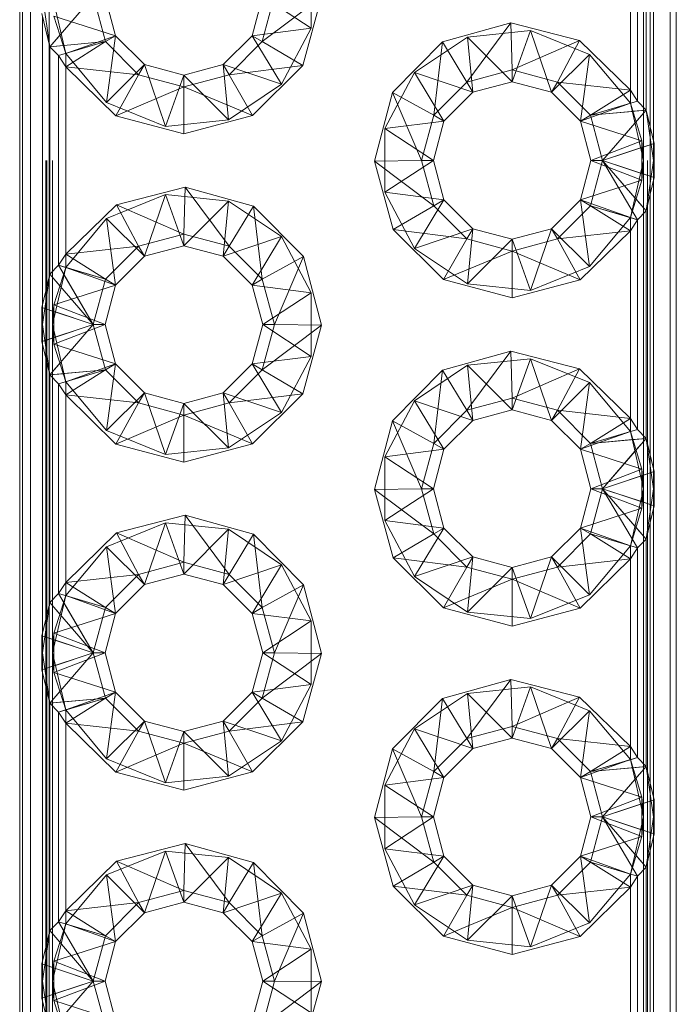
# Paper-space layout 'Layout1' of a CAD drawing. Extents: x -2 to 1033, y -36 to 596.
# Tile 14 of 55: x 315 to 316, y 84.533 to 86.033. Entities that reach past the tile are written whole.
import ezdxf

# ---------------------------------------------------------------- set-up
doc = ezdxf.new("R2010")
doc.units = 0
doc.linetypes.add('ACAD_ISO02W100', pattern=[15, 12, -3])
doc.layers.add('SS_1.ET-HALA_TaO-JD-LAVKA-ZEBRIK', color=9, linetype='CONTINUOUS', lineweight=13)

psp = doc.layouts.get("Layout1")

# ---------------------------------------------------------------- linework, layer by layer
at = {"layer": 'SS_1.ET-HALA_TaO-JD-LAVKA-ZEBRIK', "color": 5, "linetype": 'Continuous', "ltscale": 0.25}
for p, q in [((315.0001, 87.0685), (315.0001, 79.0685)), ((315.0043, 87.0685), (315.0043, 79.0685)), ((315.0163, 87.0685), (315.0163, 79.0685)), ((315.9907, 79.0685), (315.9907, 87.0685)), ((316.0001, 79.0685), (316.0001, 87.0685)), ((315.9653, 86.288), (315.9653, 85.849)), ((315.954, 85.8952), (315.954, 86.2418)), ((315.9409, 85.9088), (315.9409, 86.2283)), ((315.9301, 85.9256), (315.9301, 86.2114)), ((315.1122, 86.0685), (315.0461, 85.9918)), ((315.1122, 86.0685), (315.1306, 85.9996)), ((315.1461, 86.0085), (315.1301, 86.0685)), ((315.3701, 86.0685), (315.354, 86.0085)), ((315.3879, 86.0685), (315.3695, 85.9996)), ((315.3695, 85.9996), (315.4595, 86.0675)), ((315.4595, 86.0675), (315.4311, 85.9632)), ((315.0337, 86.0425), (315.0461, 85.9918)), ((315.0348, 85.599), (315.0348, 86.038)), ((315.6439, 85.9991), (315.748, 86.028)), ((315.748, 86.028), (315.6811, 85.9379)), ((315.748, 86.028), (315.7501, 85.9564)), ((315.748, 86.028), (315.8527, 86.0011)), ((315.1306, 85.9996), (315.0461, 85.9918)), ((315.1306, 85.9996), (315.0592, 85.9783)), ((315.1306, 85.9996), (315.0701, 85.9614)), ((315.1461, 86.0085), (315.1306, 85.9996)), ((315.1811, 85.9491), (315.1306, 85.9996)), ((315.1901, 85.9646), (315.1461, 86.0085)), ((315.354, 86.0085), (315.3101, 85.9646)), ((315.3695, 85.9996), (315.319, 85.9491)), ((315.354, 86.0085), (315.3695, 85.9996)), ((315.3695, 85.9996), (315.4311, 85.9632)), ((315.568, 85.9221), (315.6439, 85.9991)), ((315.6439, 85.9991), (315.6306, 85.8875)), ((315.6439, 85.9991), (315.6811, 85.9379)), ((315.8527, 86.0011), (315.7501, 85.9564)), ((315.819, 85.9379), (315.8527, 86.0011)), ((315.8527, 86.0011), (315.9301, 85.9256)), ((315.0461, 85.9918), (315.0592, 85.9783)), ((315.0461, 85.6452), (315.0461, 85.9918)), ((315.0701, 85.9614), (315.0592, 85.9783)), ((315.0592, 85.6588), (315.0592, 85.9783)), ((315.1465, 85.8865), (315.0701, 85.9614)), ((315.1811, 85.9491), (315.0701, 85.9614)), ((315.0701, 85.9614), (315.0701, 85.6756)), ((315.1901, 85.9646), (315.1811, 85.9491)), ((315.2501, 85.9485), (315.1901, 85.9646)), ((315.3101, 85.9646), (315.2501, 85.9485)), ((315.3101, 85.9646), (315.319, 85.9491)), ((315.319, 85.9491), (315.4311, 85.9632)), ((315.4311, 85.9632), (315.3545, 85.887)), ((315.6811, 85.9379), (315.7501, 85.9564)), ((315.7501, 85.9564), (315.819, 85.9379)), ((315.7501, 85.9564), (315.7501, 85.9385)), ((315.1811, 85.9491), (315.1465, 85.8865)), ((315.2501, 85.9306), (315.1811, 85.9491)), ((315.319, 85.9491), (315.2501, 85.9306)), ((315.2501, 85.9485), (315.2501, 85.9306)), ((315.319, 85.9491), (315.3545, 85.887)), ((315.6306, 85.8875), (315.6811, 85.9379)), ((315.6811, 85.9379), (315.6901, 85.9225)), ((315.6901, 85.9225), (315.7501, 85.9385)), ((315.7501, 85.9385), (315.8101, 85.9225)), ((315.8101, 85.9225), (315.819, 85.9379)), ((315.8695, 85.8875), (315.819, 85.9379)), ((315.819, 85.9379), (315.9301, 85.9256)), ((315.2501, 85.9306), (315.1465, 85.8865)), ((315.3545, 85.887), (315.2501, 85.9306)), ((315.2501, 85.9306), (315.2501, 85.8591)), ((315.5406, 85.8175), (315.568, 85.9221)), ((315.568, 85.9221), (315.6122, 85.8185)), ((315.568, 85.9221), (315.6306, 85.8875)), ((315.6461, 85.8785), (315.6901, 85.9225)), ((315.8101, 85.9225), (315.854, 85.8785)), ((315.8695, 85.8875), (315.9301, 85.9256)), ((315.9301, 85.9256), (315.9409, 85.9088)), ((315.8695, 85.8875), (315.9409, 85.9088)), ((315.954, 85.8952), (315.9409, 85.9088)), ((315.954, 85.8952), (315.8695, 85.8875)), ((315.8879, 85.8185), (315.954, 85.8952)), ((315.9664, 85.8446), (315.954, 85.8952)), ((315.2501, 85.8591), (315.1465, 85.8865)), ((315.3545, 85.887), (315.2501, 85.8591)), ((315.6122, 85.8185), (315.6306, 85.8875)), ((315.6301, 85.8185), (315.6461, 85.8785)), ((315.6306, 85.8875), (315.6461, 85.8785)), ((315.854, 85.8785), (315.8695, 85.8875)), ((315.854, 85.8785), (315.8701, 85.8185)), ((315.8879, 85.8185), (315.8695, 85.8875)), ((315.9664, 85.8446), (315.8879, 85.8185)), ((315.9664, 85.7925), (315.9664, 85.8446)), ((315.6122, 85.8185), (315.5406, 85.8175)), ((315.569, 85.7132), (315.5406, 85.8175)), ((315.6306, 85.7496), (315.5406, 85.8175)), ((315.6306, 85.7496), (315.6122, 85.8185)), ((315.6301, 85.8185), (315.6122, 85.8185)), ((315.6461, 85.7585), (315.6301, 85.8185)), ((315.8701, 85.8185), (315.854, 85.7585)), ((315.8695, 85.7496), (315.8879, 85.8185)), ((315.8879, 85.8185), (315.8701, 85.8185)), ((315.9409, 85.7283), (315.8879, 85.8185)), ((315.954, 85.7418), (315.8879, 85.8185)), ((315.8879, 85.8185), (315.9664, 85.7925)), ((315.954, 85.7418), (315.9664, 85.7925)), ((315.9653, 85.788), (315.9653, 85.349)), ((315.1474, 85.7511), (315.2521, 85.778)), ((315.2521, 85.778), (315.2501, 85.7064)), ((315.2521, 85.778), (315.319, 85.6879)), ((315.2521, 85.778), (315.3563, 85.7491)), ((315.6306, 85.7496), (315.6461, 85.7585)), ((315.6901, 85.7146), (315.6461, 85.7585)), ((315.854, 85.7585), (315.8101, 85.7146)), ((315.854, 85.7585), (315.8695, 85.7496)), ((315.0701, 85.6756), (315.1474, 85.7511)), ((315.1474, 85.7511), (315.1811, 85.6879)), ((315.1474, 85.7511), (315.2501, 85.7064)), ((315.3563, 85.7491), (315.319, 85.6879)), ((315.3563, 85.7491), (315.3695, 85.6375)), ((315.3563, 85.7491), (315.4321, 85.6721)), ((315.569, 85.7132), (315.6306, 85.7496)), ((315.6811, 85.6991), (315.6306, 85.7496)), ((315.819, 85.6991), (315.8695, 85.7496)), ((315.9301, 85.7114), (315.8695, 85.7496)), ((315.9409, 85.7283), (315.8695, 85.7496)), ((315.9409, 85.7283), (315.954, 85.7418)), ((315.954, 85.3952), (315.954, 85.7418)), ((315.9301, 85.7114), (315.9409, 85.7283)), ((315.9409, 85.4088), (315.9409, 85.7283)), ((315.6456, 85.637), (315.569, 85.7132)), ((315.6811, 85.6991), (315.569, 85.7132)), ((315.6901, 85.7146), (315.6811, 85.6991)), ((315.7501, 85.6985), (315.6901, 85.7146)), ((315.8101, 85.7146), (315.7501, 85.6985)), ((315.8101, 85.7146), (315.819, 85.6991)), ((315.9301, 85.7114), (315.819, 85.6991)), ((315.9301, 85.7114), (315.8536, 85.6365)), ((315.9301, 85.4256), (315.9301, 85.7114)), ((315.2501, 85.7064), (315.1811, 85.6879)), ((315.319, 85.6879), (315.2501, 85.7064)), ((315.2501, 85.7064), (315.2501, 85.6885)), ((315.6811, 85.6991), (315.6456, 85.637)), ((315.7501, 85.6806), (315.6811, 85.6991)), ((315.819, 85.6991), (315.7501, 85.6806)), ((315.7501, 85.6985), (315.7501, 85.6806)), ((315.819, 85.6991), (315.8536, 85.6365)), ((315.0701, 85.6756), (315.1811, 85.6879)), ((315.1811, 85.6879), (315.1306, 85.6375)), ((315.1811, 85.6879), (315.1901, 85.6725)), ((315.1901, 85.6725), (315.2501, 85.6885)), ((315.2501, 85.6885), (315.3101, 85.6725)), ((315.319, 85.6879), (315.3101, 85.6725)), ((315.3695, 85.6375), (315.319, 85.6879)), ((315.7501, 85.6806), (315.6456, 85.637)), ((315.8536, 85.6365), (315.7501, 85.6806)), ((315.7501, 85.6806), (315.7501, 85.6091)), ((315.0701, 85.6756), (315.0592, 85.6588)), ((315.0701, 85.6756), (315.1306, 85.6375)), ((315.1461, 85.6285), (315.1901, 85.6725)), ((315.3101, 85.6725), (315.354, 85.6285)), ((315.4321, 85.6721), (315.3695, 85.6375)), ((315.4321, 85.6721), (315.3879, 85.5685)), ((315.4321, 85.6721), (315.4595, 85.5675)), ((315.0592, 85.6588), (315.0461, 85.6452)), ((315.0592, 85.6588), (315.1122, 85.5685)), ((315.0592, 85.6588), (315.1306, 85.6375)), ((315.0461, 85.6452), (315.0337, 85.5946)), ((315.0461, 85.6452), (315.1122, 85.5685)), ((315.1306, 85.6375), (315.1122, 85.5685)), ((315.1306, 85.6375), (315.1461, 85.6285)), ((315.3695, 85.6375), (315.354, 85.6285)), ((315.3879, 85.5685), (315.3695, 85.6375)), ((315.7501, 85.6091), (315.6456, 85.637)), ((315.8536, 85.6365), (315.7501, 85.6091)), ((315.1301, 85.5685), (315.1461, 85.6285)), ((315.354, 85.6285), (315.3701, 85.5685)), ((315.1122, 85.5685), (315.0337, 85.5946)), ((315.0337, 85.5946), (315.0337, 85.5425)), ((315.1122, 85.5685), (315.0337, 85.5425)), ((315.1122, 85.5685), (315.0461, 85.4918)), ((315.1122, 85.5685), (315.1306, 85.4996)), ((315.1301, 85.5685), (315.1122, 85.5685)), ((315.1461, 85.5085), (315.1301, 85.5685)), ((315.3701, 85.5685), (315.354, 85.5085)), ((315.3879, 85.5685), (315.3695, 85.4996)), ((315.3695, 85.4996), (315.4595, 85.5675)), ((315.3879, 85.5685), (315.3701, 85.5685)), ((315.3879, 85.5685), (315.4595, 85.5675)), ((315.4595, 85.5675), (315.4311, 85.4632)), ((315.0337, 85.5425), (315.0461, 85.4918)), ((315.0348, 85.099), (315.0348, 85.538)), ((315.6439, 85.4991), (315.748, 85.528)), ((315.748, 85.528), (315.6811, 85.4379)), ((315.748, 85.528), (315.7501, 85.4564)), ((315.8527, 85.5011), (315.748, 85.528)), ((315.1461, 85.5085), (315.1306, 85.4996)), ((315.1901, 85.4646), (315.1461, 85.5085)), ((315.354, 85.5085), (315.3101, 85.4646)), ((315.354, 85.5085), (315.3695, 85.4996)), ((315.8527, 85.5011), (315.7501, 85.4564)), ((315.819, 85.4379), (315.8527, 85.5011)), ((315.8527, 85.5011), (315.9301, 85.4256)), ((315.1306, 85.4996), (315.0461, 85.4918)), ((315.0461, 85.4918), (315.0592, 85.4783)), ((315.0461, 85.1452), (315.0461, 85.4918)), ((315.1306, 85.4996), (315.0592, 85.4783)), ((315.1306, 85.4996), (315.0701, 85.4614)), ((315.1811, 85.4491), (315.1306, 85.4996)), ((315.3695, 85.4996), (315.319, 85.4491)), ((315.3695, 85.4996), (315.4311, 85.4632)), ((315.568, 85.4221), (315.6439, 85.4991)), ((315.6439, 85.4991), (315.6306, 85.3875)), ((315.6439, 85.4991), (315.6811, 85.4379)), ((315.0701, 85.4614), (315.0592, 85.4783)), ((315.0592, 85.1588), (315.0592, 85.4783)), ((315.1465, 85.3865), (315.0701, 85.4614)), ((315.1811, 85.4491), (315.0701, 85.4614)), ((315.0701, 85.4614), (315.0701, 85.1756)), ((315.1901, 85.4646), (315.1811, 85.4491)), ((315.2501, 85.4485), (315.1901, 85.4646)), ((315.3101, 85.4646), (315.2501, 85.4485)), ((315.3101, 85.4646), (315.319, 85.4491)), ((315.319, 85.4491), (315.4311, 85.4632)), ((315.4311, 85.4632), (315.3545, 85.387)), ((315.6811, 85.4379), (315.7501, 85.4564)), ((315.7501, 85.4564), (315.819, 85.4379)), ((315.7501, 85.4564), (315.7501, 85.4385)), ((315.1465, 85.3865), (315.1811, 85.4491)), ((315.2501, 85.4306), (315.1811, 85.4491)), ((315.319, 85.4491), (315.2501, 85.4306)), ((315.2501, 85.4485), (315.2501, 85.4306)), ((315.319, 85.4491), (315.3545, 85.387)), ((315.2501, 85.4306), (315.1465, 85.3865)), ((315.3545, 85.387), (315.2501, 85.4306)), ((315.2501, 85.4306), (315.2501, 85.3591)), ((315.6306, 85.3875), (315.6811, 85.4379)), ((315.6811, 85.4379), (315.6901, 85.4225)), ((315.6901, 85.4225), (315.7501, 85.4385)), ((315.7501, 85.4385), (315.8101, 85.4225)), ((315.8101, 85.4225), (315.819, 85.4379)), ((315.8695, 85.3875), (315.819, 85.4379)), ((315.819, 85.4379), (315.9301, 85.4256)), ((315.8695, 85.3875), (315.9301, 85.4256)), ((315.9301, 85.4256), (315.9409, 85.4088)), ((315.5406, 85.3175), (315.568, 85.4221)), ((315.568, 85.4221), (315.6122, 85.3185)), ((315.568, 85.4221), (315.6306, 85.3875)), ((315.6461, 85.3785), (315.6901, 85.4225)), ((315.8101, 85.4225), (315.854, 85.3785)), ((315.8695, 85.3875), (315.9409, 85.4088)), ((315.8695, 85.3875), (315.954, 85.3952)), ((315.8879, 85.3185), (315.954, 85.3952)), ((315.954, 85.3952), (315.9409, 85.4088)), ((315.9664, 85.3446), (315.954, 85.3952)), ((315.2501, 85.3591), (315.1465, 85.3865)), ((315.3545, 85.387), (315.2501, 85.3591)), ((315.6122, 85.3185), (315.6306, 85.3875)), ((315.6306, 85.3875), (315.6461, 85.3785)), ((315.854, 85.3785), (315.8695, 85.3875)), ((315.8879, 85.3185), (315.8695, 85.3875)), ((315.6301, 85.3185), (315.6461, 85.3785)), ((315.854, 85.3785), (315.8701, 85.3185)), ((315.8879, 85.3185), (315.9664, 85.3446)), ((315.9664, 85.2925), (315.9664, 85.3446)), ((315.6122, 85.3185), (315.5406, 85.3175)), ((315.569, 85.2132), (315.5406, 85.3175)), ((315.5406, 85.3175), (315.6306, 85.2496)), ((315.6306, 85.2496), (315.6122, 85.3185)), ((315.6301, 85.3185), (315.6122, 85.3185)), ((315.6461, 85.2585), (315.6301, 85.3185)), ((315.8701, 85.3185), (315.854, 85.2585)), ((315.8695, 85.2496), (315.8879, 85.3185)), ((315.8879, 85.3185), (315.8701, 85.3185)), ((315.9409, 85.2283), (315.8879, 85.3185)), ((315.954, 85.2418), (315.8879, 85.3185)), ((315.8879, 85.3185), (315.9664, 85.2925)), ((315.954, 85.2418), (315.9664, 85.2925)), ((315.1474, 85.2511), (315.2521, 85.278)), ((315.2521, 85.278), (315.2501, 85.2064)), ((315.2521, 85.278), (315.319, 85.1879)), ((315.2521, 85.278), (315.3563, 85.2491)), ((315.9653, 85.288), (315.9653, 84.849)), ((315.0701, 85.1756), (315.1474, 85.2511)), ((315.1474, 85.2511), (315.1811, 85.1879)), ((315.1474, 85.2511), (315.2501, 85.2064)), ((315.3563, 85.2491), (315.319, 85.1879)), ((315.3563, 85.2491), (315.3695, 85.1375)), ((315.3563, 85.2491), (315.4321, 85.1721)), ((315.6306, 85.2496), (315.569, 85.2132)), ((315.6461, 85.2585), (315.6306, 85.2496)), ((315.6811, 85.1991), (315.6306, 85.2496)), ((315.6901, 85.2146), (315.6461, 85.2585)), ((315.854, 85.2585), (315.8101, 85.2146)), ((315.819, 85.1991), (315.8695, 85.2496)), ((315.8695, 85.2496), (315.854, 85.2585)), ((315.9301, 85.2114), (315.8695, 85.2496)), ((315.9409, 85.2283), (315.8695, 85.2496)), ((315.9409, 85.2283), (315.954, 85.2418)), ((315.954, 84.8952), (315.954, 85.2418)), ((315.9301, 85.2114), (315.9409, 85.2283)), ((315.9409, 84.9088), (315.9409, 85.2283)), ((315.1811, 85.1879), (315.2501, 85.2064)), ((315.2501, 85.2064), (315.319, 85.1879)), ((315.2501, 85.2064), (315.2501, 85.1885)), ((315.6456, 85.137), (315.569, 85.2132)), ((315.6811, 85.1991), (315.569, 85.2132)), ((315.6901, 85.2146), (315.6811, 85.1991)), ((315.7501, 85.1985), (315.6901, 85.2146)), ((315.8101, 85.2146), (315.7501, 85.1985)), ((315.8101, 85.2146), (315.819, 85.1991)), ((315.9301, 85.2114), (315.819, 85.1991)), ((315.9301, 85.2114), (315.8536, 85.1365)), ((315.9301, 84.9256), (315.9301, 85.2114)), ((315.0701, 85.1756), (315.1811, 85.1879)), ((315.1306, 85.1375), (315.1811, 85.1879)), ((315.1811, 85.1879), (315.1901, 85.1725)), ((315.1901, 85.1725), (315.2501, 85.1885)), ((315.2501, 85.1885), (315.3101, 85.1725)), ((315.319, 85.1879), (315.3101, 85.1725)), ((315.319, 85.1879), (315.3695, 85.1375)), ((315.6811, 85.1991), (315.6456, 85.137)), ((315.7501, 85.1806), (315.6811, 85.1991)), ((315.819, 85.1991), (315.7501, 85.1806)), ((315.7501, 85.1985), (315.7501, 85.1806)), ((315.8536, 85.1365), (315.819, 85.1991)), ((315.0592, 85.1588), (315.0701, 85.1756)), ((315.0701, 85.1756), (315.1306, 85.1375)), ((315.1461, 85.1285), (315.1901, 85.1725)), ((315.3101, 85.1725), (315.354, 85.1285)), ((315.4321, 85.1721), (315.3695, 85.1375)), ((315.3879, 85.0685), (315.4321, 85.1721)), ((315.4321, 85.1721), (315.4595, 85.0675)), ((315.7501, 85.1806), (315.6456, 85.137)), ((315.8536, 85.1365), (315.7501, 85.1806)), ((315.7501, 85.1806), (315.7501, 85.1091)), ((315.0461, 85.1452), (315.0592, 85.1588)), ((315.0592, 85.1588), (315.1122, 85.0685)), ((315.0592, 85.1588), (315.1306, 85.1375)), ((315.0461, 85.1452), (315.0337, 85.0946)), ((315.0461, 85.1452), (315.1122, 85.0685)), ((315.1306, 85.1375), (315.1122, 85.0685)), ((315.1301, 85.0685), (315.1461, 85.1285)), ((315.1306, 85.1375), (315.1461, 85.1285)), ((315.3695, 85.1375), (315.354, 85.1285)), ((315.354, 85.1285), (315.3701, 85.0685)), ((315.3695, 85.1375), (315.3879, 85.0685)), ((315.7501, 85.1091), (315.6456, 85.137)), ((315.8536, 85.1365), (315.7501, 85.1091)), ((315.1122, 85.0685), (315.0337, 85.0946)), ((315.0337, 85.0946), (315.0337, 85.0425)), ((315.0337, 85.0425), (315.1122, 85.0685)), ((315.1122, 85.0685), (315.0461, 84.9918)), ((315.1122, 85.0685), (315.1306, 84.9996)), ((315.1122, 85.0685), (315.1301, 85.0685)), ((315.1461, 85.0085), (315.1301, 85.0685)), ((315.3701, 85.0685), (315.354, 85.0085)), ((315.3879, 85.0685), (315.3695, 84.9996)), ((315.3695, 84.9996), (315.4595, 85.0675)), ((315.3701, 85.0685), (315.3879, 85.0685)), ((315.3879, 85.0685), (315.4595, 85.0675)), ((315.4595, 85.0675), (315.4311, 84.9632)), ((315.0337, 85.0425), (315.0461, 84.9918)), ((315.0348, 84.599), (315.0348, 85.038)), ((315.6439, 84.9991), (315.748, 85.028)), ((315.748, 85.028), (315.6811, 84.9379)), ((315.748, 85.028), (315.7501, 84.9564)), ((315.748, 85.028), (315.8527, 85.0011)), ((315.1461, 85.0085), (315.1306, 84.9996)), ((315.1901, 84.9646), (315.1461, 85.0085)), ((315.354, 85.0085), (315.3101, 84.9646)), ((315.354, 85.0085), (315.3695, 84.9996)), ((315.1306, 84.9996), (315.0461, 84.9918)), ((315.0461, 84.9918), (315.0592, 84.9783)), ((315.0461, 84.6452), (315.0461, 84.9918)), ((315.1306, 84.9996), (315.0592, 84.9783)), ((315.1306, 84.9996), (315.0701, 84.9614)), ((315.1811, 84.9491), (315.1306, 84.9996)), ((315.3695, 84.9996), (315.319, 84.9491)), ((315.3695, 84.9996), (315.4311, 84.9632)), ((315.568, 84.9221), (315.6439, 84.9991)), ((315.6439, 84.9991), (315.6306, 84.8875)), ((315.6439, 84.9991), (315.6811, 84.9379)), ((315.8527, 85.0011), (315.7501, 84.9564)), ((315.819, 84.9379), (315.8527, 85.0011)), ((315.8527, 85.0011), (315.9301, 84.9256)), ((315.0701, 84.9614), (315.0592, 84.9783)), ((315.0592, 84.6588), (315.0592, 84.9783)), ((315.1465, 84.8865), (315.0701, 84.9614)), ((315.1811, 84.9491), (315.0701, 84.9614)), ((315.0701, 84.9614), (315.0701, 84.6756)), ((315.1901, 84.9646), (315.1811, 84.9491)), ((315.2501, 84.9485), (315.1901, 84.9646)), ((315.3101, 84.9646), (315.2501, 84.9485)), ((315.3101, 84.9646), (315.319, 84.9491)), ((315.319, 84.9491), (315.4311, 84.9632)), ((315.4311, 84.9632), (315.3545, 84.887)), ((315.1465, 84.8865), (315.1811, 84.9491)), ((315.2501, 84.9306), (315.1811, 84.9491)), ((315.319, 84.9491), (315.2501, 84.9306)), ((315.2501, 84.9485), (315.2501, 84.9306)), ((315.319, 84.9491), (315.3545, 84.887)), ((315.6811, 84.9379), (315.7501, 84.9564)), ((315.7501, 84.9564), (315.819, 84.9379)), ((315.7501, 84.9564), (315.7501, 84.9385)), ((315.2501, 84.9306), (315.1465, 84.8865)), ((315.3545, 84.887), (315.2501, 84.9306)), ((315.2501, 84.9306), (315.2501, 84.8591)), ((315.6306, 84.8875), (315.6811, 84.9379)), ((315.6811, 84.9379), (315.6901, 84.9225)), ((315.6901, 84.9225), (315.7501, 84.9385)), ((315.7501, 84.9385), (315.8101, 84.9225)), ((315.8101, 84.9225), (315.819, 84.9379)), ((315.8695, 84.8875), (315.819, 84.9379)), ((315.819, 84.9379), (315.9301, 84.9256)), ((315.5406, 84.8175), (315.568, 84.9221)), ((315.568, 84.9221), (315.6122, 84.8185)), ((315.568, 84.9221), (315.6306, 84.8875)), ((315.6461, 84.8785), (315.6901, 84.9225)), ((315.8101, 84.9225), (315.854, 84.8785)), ((315.8695, 84.8875), (315.9301, 84.9256)), ((315.9301, 84.9256), (315.9409, 84.9088)), ((315.8695, 84.8875), (315.9409, 84.9088)), ((315.954, 84.8952), (315.9409, 84.9088)), ((315.2501, 84.8591), (315.1465, 84.8865)), ((315.3545, 84.887), (315.2501, 84.8591)), ((315.6122, 84.8185), (315.6306, 84.8875)), ((315.6306, 84.8875), (315.6461, 84.8785)), ((315.854, 84.8785), (315.8695, 84.8875)), ((315.8695, 84.8875), (315.954, 84.8952)), ((315.8879, 84.8185), (315.8695, 84.8875)), ((315.8879, 84.8185), (315.954, 84.8952)), ((315.9664, 84.8446), (315.954, 84.8952)), ((315.6301, 84.8185), (315.6461, 84.8785)), ((315.854, 84.8785), (315.8701, 84.8185)), ((315.8879, 84.8185), (315.9664, 84.8446)), ((315.9664, 84.7925), (315.9664, 84.8446)), ((315.6122, 84.8185), (315.5406, 84.8175)), ((315.569, 84.7132), (315.5406, 84.8175)), ((315.5406, 84.8175), (315.6306, 84.7496)), ((315.6306, 84.7496), (315.6122, 84.8185)), ((315.6301, 84.8185), (315.6122, 84.8185)), ((315.6461, 84.7585), (315.6301, 84.8185)), ((315.8701, 84.8185), (315.854, 84.7585)), ((315.8695, 84.7496), (315.8879, 84.8185)), ((315.8879, 84.8185), (315.8701, 84.8185)), ((315.9409, 84.7283), (315.8879, 84.8185)), ((315.954, 84.7418), (315.8879, 84.8185)), ((315.8879, 84.8185), (315.9664, 84.7925)), ((315.954, 84.7418), (315.9664, 84.7925)), ((315.9653, 84.788), (315.9653, 84.349)), ((315.1474, 84.7511), (315.2521, 84.778)), ((315.2521, 84.778), (315.2501, 84.7064)), ((315.2521, 84.778), (315.319, 84.6879)), ((315.2521, 84.778), (315.3563, 84.7491)), ((315.0701, 84.6756), (315.1474, 84.7511)), ((315.1474, 84.7511), (315.1811, 84.6879)), ((315.1474, 84.7511), (315.2501, 84.7064)), ((315.6306, 84.7496), (315.6461, 84.7585)), ((315.6901, 84.7146), (315.6461, 84.7585)), ((315.854, 84.7585), (315.8101, 84.7146)), ((315.854, 84.7585), (315.8695, 84.7496)), ((315.3563, 84.7491), (315.319, 84.6879)), ((315.3563, 84.7491), (315.3695, 84.6375)), ((315.3563, 84.7491), (315.4321, 84.6721)), ((315.6306, 84.7496), (315.569, 84.7132)), ((315.6811, 84.6991), (315.6306, 84.7496)), ((315.819, 84.6991), (315.8695, 84.7496)), ((315.9301, 84.7114), (315.8695, 84.7496)), ((315.9409, 84.7283), (315.8695, 84.7496)), ((315.954, 84.7418), (315.9409, 84.7283)), ((315.954, 84.3952), (315.954, 84.7418)), ((315.9409, 84.7283), (315.9301, 84.7114)), ((315.9409, 84.4088), (315.9409, 84.7283)), ((315.1811, 84.6879), (315.2501, 84.7064)), ((315.2501, 84.7064), (315.319, 84.6879)), ((315.2501, 84.7064), (315.2501, 84.6885)), ((315.6456, 84.637), (315.569, 84.7132)), ((315.6811, 84.6991), (315.569, 84.7132)), ((315.6811, 84.6991), (315.6901, 84.7146)), ((315.7501, 84.6985), (315.6901, 84.7146)), ((315.8101, 84.7146), (315.7501, 84.6985)), ((315.8101, 84.7146), (315.819, 84.6991)), ((315.9301, 84.7114), (315.819, 84.6991)), ((315.9301, 84.7114), (315.8536, 84.6365)), ((315.9301, 84.4256), (315.9301, 84.7114)), ((315.6811, 84.6991), (315.6456, 84.637)), ((315.7501, 84.6806), (315.6811, 84.6991)), ((315.819, 84.6991), (315.7501, 84.6806)), ((315.7501, 84.6985), (315.7501, 84.6806)), ((315.8536, 84.6365), (315.819, 84.6991)), ((315.0701, 84.6756), (315.0592, 84.6588)), ((315.0701, 84.6756), (315.1811, 84.6879)), ((315.0701, 84.6756), (315.1306, 84.6375)), ((315.1306, 84.6375), (315.1811, 84.6879)), ((315.1811, 84.6879), (315.1901, 84.6725)), ((315.1901, 84.6725), (315.2501, 84.6885)), ((315.2501, 84.6885), (315.3101, 84.6725)), ((315.319, 84.6879), (315.3101, 84.6725)), ((315.319, 84.6879), (315.3695, 84.6375)), ((315.7501, 84.6806), (315.6456, 84.637)), ((315.8536, 84.6365), (315.7501, 84.6806)), ((315.7501, 84.6806), (315.7501, 84.6091)), ((315.1461, 84.6285), (315.1901, 84.6725)), ((315.3101, 84.6725), (315.354, 84.6285)), ((315.4321, 84.6721), (315.3695, 84.6375)), ((315.3879, 84.5685), (315.4321, 84.6721)), ((315.4321, 84.6721), (315.4595, 84.5675)), ((315.0461, 84.6452), (315.0337, 84.5946)), ((315.0592, 84.6588), (315.0461, 84.6452)), ((315.0461, 84.6452), (315.1122, 84.5685)), ((315.0592, 84.6588), (315.1122, 84.5685)), ((315.0592, 84.6588), (315.1306, 84.6375)), ((315.1122, 84.5685), (315.1306, 84.6375)), ((315.1306, 84.6375), (315.1461, 84.6285)), ((315.3695, 84.6375), (315.354, 84.6285)), ((315.3695, 84.6375), (315.3879, 84.5685)), ((315.7501, 84.6091), (315.6456, 84.637)), ((315.8536, 84.6365), (315.7501, 84.6091)), ((315.1301, 84.5685), (315.1461, 84.6285)), ((315.354, 84.6285), (315.3701, 84.5685)), ((315.1122, 84.5685), (315.0337, 84.5946)), ((315.0337, 84.5946), (315.0337, 84.5425)), ((315.0337, 84.5425), (315.1122, 84.5685)), ((315.1122, 84.5685), (315.0461, 84.4918)), ((315.1122, 84.5685), (315.1306, 84.4996)), ((315.1122, 84.5685), (315.1301, 84.5685)), ((315.1461, 84.5085), (315.1301, 84.5685)), ((315.3701, 84.5685), (315.354, 84.5085)), ((315.3879, 84.5685), (315.3695, 84.4996)), ((315.3695, 84.4996), (315.4595, 84.5675)), ((315.3701, 84.5685), (315.3879, 84.5685)), ((315.3879, 84.5685), (315.4595, 84.5675)), ((315.4595, 84.5675), (315.4311, 84.4632)), ((315.0337, 84.5425), (315.0461, 84.4918)), ((315.0348, 84.099), (315.0348, 84.538))]:
    psp.add_line(p, q, dxfattribs=at)
at = {"layer": 'SS_1.ET-HALA_TaO-JD-LAVKA-ZEBRIK', "color": 9, "linetype": 'ACAD_ISO02W100', "ltscale": 0.25}
for p, q in [((315.0401, 79.0685), (315.0401, 87.0685)), ((315.0412, 79.0685), (315.0412, 87.0685)), ((315.0447, 87.0685), (315.0447, 79.0685)), ((315.0501, 79.0685), (315.0501, 87.0685)), ((315.956, 79.0685), (315.956, 87.0685)), ((315.9601, 87.0685), (315.9601, 79.0685)), ((315.9501, 86.8185), (315.9501, 79.3185)), ((315.4441, 86.117), (315.4441, 86.0201)), ((315.0461, 85.9918), (315.0348, 86.0685)), ((315.0701, 85.9814), (315.0501, 86.0685)), ((315.4441, 86.0201), (315.3701, 86.0685)), ((315.0523, 86.0386), (315.0701, 85.9814)), ((315.1461, 86.0085), (315.0523, 86.0386)), ((315.0631, 86.0116), (315.0461, 85.9918)), ((315.354, 86.0085), (315.4441, 86.0201)), ((315.4441, 86.0201), (315.3986, 85.9346)), ((315.6819, 86.0066), (315.7782, 86.0165)), ((315.7782, 86.0165), (315.7501, 85.9385)), ((315.7782, 86.0165), (315.8101, 85.9225)), ((315.7782, 86.0165), (315.868, 85.9801)), ((315.1306, 85.9996), (315.0672, 85.9938)), ((315.1306, 85.9996), (315.07, 85.9815)), ((315.1461, 86.0085), (315.0701, 85.9814)), ((315.1461, 86.0085), (315.1321, 85.907)), ((315.354, 86.0085), (315.3986, 85.9346)), ((315.6015, 85.9525), (315.6819, 86.0066)), ((315.6819, 86.0066), (315.6901, 85.9225)), ((315.6819, 86.0066), (315.7501, 85.9385)), ((315.0662, 85.9937), (315.0461, 85.9918)), ((315.07, 85.9815), (315.0592, 85.9783)), ((315.0672, 85.9938), (315.0662, 85.9937)), ((315.1321, 85.907), (315.0701, 85.9814)), ((315.0701, 85.9814), (315.0701, 85.9614)), ((315.8101, 85.9225), (315.868, 85.9801)), ((315.854, 85.8785), (315.868, 85.9801)), ((315.868, 85.9801), (315.9301, 85.9057)), ((315.1901, 85.9646), (315.1321, 85.907)), ((315.1901, 85.9646), (315.2219, 85.8705)), ((315.3101, 85.9646), (315.3182, 85.8805)), ((315.3101, 85.9646), (315.3986, 85.9346)), ((315.556, 85.867), (315.6015, 85.9525)), ((315.6015, 85.9525), (315.6461, 85.8785)), ((315.6015, 85.9525), (315.6901, 85.9225)), ((315.2501, 85.9485), (315.2219, 85.8705)), ((315.2501, 85.9485), (315.3182, 85.8805)), ((315.3986, 85.9346), (315.3182, 85.8805)), ((315.9301, 85.9057), (315.9301, 85.9256)), ((315.2219, 85.8705), (315.1321, 85.907)), ((315.854, 85.8785), (315.9301, 85.9057)), ((315.8695, 85.8875), (315.9301, 85.9056)), ((315.9301, 85.9056), (315.9409, 85.9088)), ((315.9301, 85.9057), (315.9501, 85.8185)), ((315.9478, 85.8485), (315.9301, 85.9057)), ((315.9329, 85.8933), (315.8695, 85.8875)), ((315.9339, 85.8934), (315.9329, 85.8933)), ((315.954, 85.8952), (315.9339, 85.8934)), ((315.937, 85.8755), (315.954, 85.8952)), ((315.954, 85.8952), (315.9653, 85.8185)), ((315.3182, 85.8805), (315.2219, 85.8705)), ((315.6461, 85.8785), (315.556, 85.867)), ((315.9478, 85.8485), (315.854, 85.8785)), ((315.8879, 85.8185), (315.937, 85.8755)), ((315.556, 85.867), (315.6301, 85.8185)), ((315.556, 85.7701), (315.556, 85.867)), ((315.8701, 85.8185), (315.9478, 85.8485)), ((315.9501, 85.8185), (315.9478, 85.8485)), ((315.9478, 85.7886), (315.9478, 85.8485)), ((315.9653, 85.849), (315.9653, 85.788)), ((315.9457, 85.8377), (315.8879, 85.8185)), ((315.9485, 85.8387), (315.9457, 85.8377)), ((315.9617, 85.843), (315.9485, 85.8387)), ((315.9664, 85.8446), (315.9617, 85.843)), ((315.9664, 85.8446), (315.9653, 85.8185)), ((315.6301, 85.8185), (315.556, 85.7701)), ((315.9478, 85.7886), (315.8701, 85.8185)), ((315.937, 85.7616), (315.8879, 85.8185)), ((315.8879, 85.8185), (315.9457, 85.7994)), ((315.9501, 85.8185), (315.9301, 85.7314)), ((315.9478, 85.7886), (315.9501, 85.8185)), ((315.9653, 85.8185), (315.954, 85.7418)), ((315.9653, 85.8185), (315.9664, 85.7925)), ((315.854, 85.7585), (315.9478, 85.7886)), ((315.9301, 85.7314), (315.9478, 85.7886)), ((315.9457, 85.7994), (315.9485, 85.7984)), ((315.9485, 85.7984), (315.9617, 85.794)), ((315.9617, 85.794), (315.9664, 85.7925)), ((315.6015, 85.6846), (315.556, 85.7701)), ((315.6461, 85.7585), (315.556, 85.7701)), ((315.1321, 85.7301), (315.2219, 85.7665)), ((315.2219, 85.7665), (315.1901, 85.6725)), ((315.2219, 85.7665), (315.2501, 85.6885)), ((315.2219, 85.7665), (315.3182, 85.7566)), ((315.3182, 85.7566), (315.2501, 85.6885)), ((315.3182, 85.7566), (315.3101, 85.6725)), ((315.3182, 85.7566), (315.3986, 85.7025)), ((315.6461, 85.7585), (315.6015, 85.6846)), ((315.868, 85.657), (315.854, 85.7585)), ((315.9301, 85.7314), (315.854, 85.7585)), ((315.9388, 85.7595), (315.937, 85.7616)), ((315.954, 85.7418), (315.9388, 85.7595)), ((315.9301, 85.7315), (315.8695, 85.7496)), ((315.9332, 85.7414), (315.9326, 85.7424)), ((315.9409, 85.7283), (315.9332, 85.7414)), ((315.0701, 85.6557), (315.1321, 85.7301)), ((315.1321, 85.7301), (315.1461, 85.6285)), ((315.1321, 85.7301), (315.1901, 85.6725)), ((315.9301, 85.7314), (315.868, 85.657)), ((315.9409, 85.7283), (315.9301, 85.7315)), ((315.9301, 85.7114), (315.9301, 85.7314)), ((315.6901, 85.7146), (315.6015, 85.6846)), ((315.6901, 85.7146), (315.6819, 85.6305)), ((315.8101, 85.7146), (315.7782, 85.6205)), ((315.868, 85.657), (315.8101, 85.7146)), ((315.3986, 85.7025), (315.3101, 85.6725)), ((315.3986, 85.7025), (315.354, 85.6285)), ((315.3986, 85.7025), (315.4441, 85.617)), ((315.7501, 85.6985), (315.6819, 85.6305)), ((315.7501, 85.6985), (315.7782, 85.6205)), ((315.6819, 85.6305), (315.6015, 85.6846)), ((315.0701, 85.6756), (315.0701, 85.6557)), ((315.0501, 85.5685), (315.0701, 85.6557)), ((315.0701, 85.6557), (315.0523, 85.5985)), ((315.0592, 85.6588), (315.0669, 85.6456)), ((315.0592, 85.6588), (315.07, 85.6556)), ((315.07, 85.6556), (315.1306, 85.6375)), ((315.0701, 85.6557), (315.1461, 85.6285)), ((315.7782, 85.6205), (315.868, 85.657)), ((315.0348, 85.5685), (315.0461, 85.6452)), ((315.0461, 85.6452), (315.0613, 85.6276)), ((315.0669, 85.6456), (315.0675, 85.6446)), ((315.0675, 85.6446), (315.1122, 85.5685)), ((315.1461, 85.6285), (315.0523, 85.5985)), ((315.0613, 85.6276), (315.0631, 85.6255)), ((315.4441, 85.617), (315.354, 85.6285)), ((315.7782, 85.6205), (315.6819, 85.6305)), ((315.4441, 85.617), (315.3701, 85.5685)), ((315.4441, 85.617), (315.4441, 85.5201)), ((315.0348, 85.5685), (315.0337, 85.5946)), ((315.0384, 85.593), (315.0337, 85.5946)), ((315.0348, 85.538), (315.0348, 85.599)), ((315.0516, 85.5887), (315.0384, 85.593)), ((315.0523, 85.5985), (315.0501, 85.5685)), ((315.1301, 85.5685), (315.0523, 85.5985)), ((315.0523, 85.5985), (315.0523, 85.5386)), ((315.0545, 85.5877), (315.0516, 85.5887)), ((315.1122, 85.5685), (315.0545, 85.5877)), ((315.0348, 85.5685), (315.0337, 85.5425)), ((315.0461, 85.4918), (315.0348, 85.5685)), ((315.0501, 85.5685), (315.0523, 85.5386)), ((315.0701, 85.4814), (315.0501, 85.5685)), ((315.1301, 85.5685), (315.0523, 85.5386)), ((315.1122, 85.5685), (315.0545, 85.5494)), ((315.3701, 85.5685), (315.4441, 85.5201)), ((315.0516, 85.5484), (315.0384, 85.544)), ((315.0545, 85.5494), (315.0516, 85.5484)), ((315.0384, 85.544), (315.0337, 85.5425)), ((315.0523, 85.5386), (315.0701, 85.4814)), ((315.0523, 85.5386), (315.1461, 85.5085)), ((315.354, 85.5085), (315.4441, 85.5201)), ((315.4441, 85.5201), (315.3986, 85.4346)), ((315.6819, 85.5066), (315.7782, 85.5165)), ((315.7782, 85.5165), (315.7501, 85.4385)), ((315.7782, 85.5165), (315.8101, 85.4225)), ((315.868, 85.4801), (315.7782, 85.5165)), ((315.0631, 85.5116), (315.0461, 85.4918)), ((315.0701, 85.4814), (315.1461, 85.5085)), ((315.1461, 85.5085), (315.1321, 85.407)), ((315.354, 85.5085), (315.3986, 85.4346)), ((315.6015, 85.4525), (315.6819, 85.5066)), ((315.6819, 85.5066), (315.6901, 85.4225)), ((315.6819, 85.5066), (315.7501, 85.4385)), ((315.0662, 85.4937), (315.0461, 85.4918)), ((315.0672, 85.4938), (315.0662, 85.4937)), ((315.1306, 85.4996), (315.0672, 85.4938)), ((315.1306, 85.4996), (315.07, 85.4815)), ((315.07, 85.4815), (315.0592, 85.4783)), ((315.1321, 85.407), (315.0701, 85.4814)), ((315.0701, 85.4814), (315.0701, 85.4614)), ((315.8101, 85.4225), (315.868, 85.4801)), ((315.854, 85.3785), (315.868, 85.4801)), ((315.868, 85.4801), (315.9301, 85.4057)), ((315.1901, 85.4646), (315.1321, 85.407)), ((315.1901, 85.4646), (315.2219, 85.3705)), ((315.3101, 85.4646), (315.3182, 85.3805)), ((315.3101, 85.4646), (315.3986, 85.4346)), ((315.2501, 85.4485), (315.2219, 85.3705)), ((315.2501, 85.4485), (315.3182, 85.3805)), ((315.556, 85.367), (315.6015, 85.4525)), ((315.6015, 85.4525), (315.6461, 85.3785)), ((315.6015, 85.4525), (315.6901, 85.4225)), ((315.3986, 85.4346), (315.3182, 85.3805)), ((315.9301, 85.4057), (315.9301, 85.4256)), ((315.2219, 85.3705), (315.1321, 85.407)), ((315.854, 85.3785), (315.9301, 85.4057)), ((315.8695, 85.3875), (315.9301, 85.4056)), ((315.9301, 85.4056), (315.9409, 85.4088)), ((315.9301, 85.4057), (315.9501, 85.3185)), ((315.9478, 85.3485), (315.9301, 85.4057)), ((315.9339, 85.3934), (315.954, 85.3952)), ((315.9388, 85.3776), (315.954, 85.3952)), ((315.954, 85.3952), (315.9653, 85.3185)), ((315.3182, 85.3805), (315.2219, 85.3705)), ((315.8695, 85.3875), (315.9329, 85.3933)), ((315.9329, 85.3933), (315.9339, 85.3934)), ((315.556, 85.367), (315.6461, 85.3785)), ((315.556, 85.367), (315.6301, 85.3185)), ((315.556, 85.2701), (315.556, 85.367)), ((315.9478, 85.3485), (315.854, 85.3785)), ((315.8879, 85.3185), (315.937, 85.3755)), ((315.937, 85.3755), (315.9388, 85.3776)), ((315.8701, 85.3185), (315.9478, 85.3485)), ((315.8879, 85.3185), (315.9457, 85.3377)), ((315.9457, 85.3377), (315.9485, 85.3387)), ((315.9501, 85.3185), (315.9478, 85.3485)), ((315.9478, 85.2886), (315.9478, 85.3485)), ((315.9485, 85.3387), (315.9617, 85.343)), ((315.9617, 85.343), (315.9664, 85.3446)), ((315.9653, 85.349), (315.9653, 85.288)), ((315.9653, 85.3185), (315.9664, 85.3446)), ((315.6301, 85.3185), (315.556, 85.2701)), ((315.8701, 85.3185), (315.9478, 85.2886)), ((315.937, 85.2616), (315.8879, 85.3185)), ((315.8879, 85.3185), (315.9457, 85.2994)), ((315.9501, 85.3185), (315.9301, 85.2314)), ((315.9478, 85.2886), (315.9501, 85.3185)), ((315.9653, 85.3185), (315.954, 85.2418)), ((315.9653, 85.3185), (315.9664, 85.2925)), ((315.9457, 85.2994), (315.9485, 85.2984)), ((315.9485, 85.2984), (315.9617, 85.294)), ((315.9617, 85.294), (315.9664, 85.2925)), ((315.854, 85.2585), (315.9478, 85.2886)), ((315.9301, 85.2314), (315.9478, 85.2886)), ((315.1321, 85.2301), (315.2219, 85.2665)), ((315.2219, 85.2665), (315.1901, 85.1725)), ((315.2219, 85.2665), (315.2501, 85.1885)), ((315.2219, 85.2665), (315.3182, 85.2566)), ((315.6015, 85.1846), (315.556, 85.2701)), ((315.6461, 85.2585), (315.556, 85.2701)), ((315.9388, 85.2595), (315.937, 85.2616)), ((315.3182, 85.2566), (315.2501, 85.1885)), ((315.3182, 85.2566), (315.3101, 85.1725)), ((315.3182, 85.2566), (315.3986, 85.2025)), ((315.6461, 85.2585), (315.6015, 85.1846)), ((315.868, 85.157), (315.854, 85.2585)), ((315.9301, 85.2314), (315.854, 85.2585)), ((315.9301, 85.2315), (315.8695, 85.2496)), ((315.954, 85.2418), (315.9388, 85.2595)), ((315.0701, 85.1557), (315.1321, 85.2301)), ((315.1321, 85.2301), (315.1461, 85.1285)), ((315.1321, 85.2301), (315.1901, 85.1725)), ((315.9301, 85.2314), (315.868, 85.157)), ((315.9409, 85.2283), (315.9301, 85.2315)), ((315.9301, 85.2114), (315.9301, 85.2314)), ((315.9332, 85.2414), (315.9326, 85.2424)), ((315.9409, 85.2283), (315.9332, 85.2414)), ((315.3986, 85.2025), (315.3101, 85.1725)), ((315.3986, 85.2025), (315.354, 85.1285)), ((315.3986, 85.2025), (315.4441, 85.117)), ((315.6901, 85.2146), (315.6015, 85.1846)), ((315.6901, 85.2146), (315.6819, 85.1305)), ((315.8101, 85.2146), (315.7782, 85.1205)), ((315.868, 85.157), (315.8101, 85.2146)), ((315.6819, 85.1305), (315.7501, 85.1985)), ((315.7501, 85.1985), (315.7782, 85.1205)), ((315.0701, 85.1756), (315.0701, 85.1557)), ((315.6819, 85.1305), (315.6015, 85.1846)), ((315.0501, 85.0685), (315.0701, 85.1557)), ((315.0701, 85.1557), (315.0523, 85.0985)), ((315.0592, 85.1588), (315.0669, 85.1456)), ((315.0592, 85.1588), (315.07, 85.1556)), ((315.07, 85.1556), (315.1306, 85.1375)), ((315.0701, 85.1557), (315.1461, 85.1285)), ((315.868, 85.157), (315.7782, 85.1205)), ((315.0348, 85.0685), (315.0461, 85.1452)), ((315.0461, 85.1452), (315.0613, 85.1276)), ((315.0669, 85.1456), (315.0675, 85.1446)), ((315.0675, 85.1446), (315.1122, 85.0685)), ((315.1461, 85.1285), (315.0523, 85.0985)), ((315.0613, 85.1276), (315.0631, 85.1255)), ((315.4441, 85.117), (315.354, 85.1285)), ((315.7782, 85.1205), (315.6819, 85.1305)), ((315.3701, 85.0685), (315.4441, 85.117)), ((315.4441, 85.117), (315.4441, 85.0201)), ((315.0348, 85.038), (315.0348, 85.099)), ((315.0523, 85.0985), (315.0501, 85.0685)), ((315.0523, 85.0985), (315.1301, 85.0685)), ((315.0523, 85.0985), (315.0523, 85.0386)), ((315.0348, 85.0685), (315.0337, 85.0946)), ((315.0384, 85.093), (315.0337, 85.0946)), ((315.0516, 85.0887), (315.0384, 85.093)), ((315.0545, 85.0877), (315.0516, 85.0887)), ((315.1122, 85.0685), (315.0545, 85.0877)), ((315.0337, 85.0425), (315.0348, 85.0685)), ((315.0461, 84.9918), (315.0348, 85.0685)), ((315.0501, 85.0685), (315.0523, 85.0386)), ((315.0701, 84.9814), (315.0501, 85.0685)), ((315.1301, 85.0685), (315.0523, 85.0386)), ((315.0545, 85.0494), (315.1122, 85.0685)), ((315.3701, 85.0685), (315.4441, 85.0201)), ((315.0337, 85.0425), (315.0384, 85.044)), ((315.0384, 85.044), (315.0516, 85.0484)), ((315.0516, 85.0484), (315.0545, 85.0494)), ((315.0523, 85.0386), (315.0701, 84.9814)), ((315.0523, 85.0386), (315.1461, 85.0085)), ((315.354, 85.0085), (315.4441, 85.0201)), ((315.4441, 85.0201), (315.3986, 84.9346)), ((315.0613, 85.0095), (315.0461, 84.9918)), ((315.0631, 85.0116), (315.0613, 85.0095)), ((315.0701, 84.9814), (315.1461, 85.0085)), ((315.1461, 85.0085), (315.1321, 84.907)), ((315.354, 85.0085), (315.3986, 84.9346)), ((315.6015, 84.9525), (315.6819, 85.0066)), ((315.6819, 85.0066), (315.7782, 85.0165)), ((315.6819, 85.0066), (315.6901, 84.9225)), ((315.6819, 85.0066), (315.7501, 84.9385)), ((315.7782, 85.0165), (315.7501, 84.9385)), ((315.7782, 85.0165), (315.8101, 84.9225)), ((315.868, 84.9801), (315.7782, 85.0165)), ((315.0662, 84.9937), (315.0461, 84.9918)), ((315.0672, 84.9938), (315.0662, 84.9937)), ((315.1306, 84.9996), (315.0672, 84.9938)), ((315.1306, 84.9996), (315.07, 84.9815)), ((315.07, 84.9815), (315.0592, 84.9783)), ((315.1321, 84.907), (315.0701, 84.9814)), ((315.0701, 84.9814), (315.0701, 84.9614)), ((315.8101, 84.9225), (315.868, 84.9801)), ((315.854, 84.8785), (315.868, 84.9801)), ((315.868, 84.9801), (315.9301, 84.9057)), ((315.1901, 84.9646), (315.1321, 84.907)), ((315.1901, 84.9646), (315.2219, 84.8705)), ((315.3101, 84.9646), (315.3182, 84.8805)), ((315.3101, 84.9646), (315.3986, 84.9346)), ((315.2501, 84.9485), (315.2219, 84.8705)), ((315.2501, 84.9485), (315.3182, 84.8805)), ((315.556, 84.867), (315.6015, 84.9525)), ((315.6015, 84.9525), (315.6461, 84.8785)), ((315.6015, 84.9525), (315.6901, 84.9225)), ((315.3986, 84.9346), (315.3182, 84.8805)), ((315.9301, 84.9057), (315.9301, 84.9256)), ((315.2219, 84.8705), (315.1321, 84.907)), ((315.854, 84.8785), (315.9301, 84.9057)), ((315.8695, 84.8875), (315.9301, 84.9056)), ((315.9301, 84.9056), (315.9409, 84.9088)), ((315.9301, 84.9057), (315.9501, 84.8185)), ((315.9478, 84.8485), (315.9301, 84.9057)), ((315.8695, 84.8875), (315.9329, 84.8933)), ((315.9329, 84.8933), (315.9339, 84.8934)), ((315.9339, 84.8934), (315.954, 84.8952)), ((315.937, 84.8755), (315.954, 84.8952)), ((315.954, 84.8952), (315.9653, 84.8185)), ((315.3182, 84.8805), (315.2219, 84.8705)), ((315.556, 84.867), (315.6461, 84.8785)), ((315.854, 84.8785), (315.9478, 84.8485)), ((315.8879, 84.8185), (315.937, 84.8755)), ((315.556, 84.867), (315.6301, 84.8185)), ((315.556, 84.7701), (315.556, 84.867)), ((315.8701, 84.8185), (315.9478, 84.8485)), ((315.9501, 84.8185), (315.9478, 84.8485)), ((315.9478, 84.7886), (315.9478, 84.8485)), ((315.9485, 84.8387), (315.9617, 84.843)), ((315.9617, 84.843), (315.9664, 84.8446)), ((315.9653, 84.849), (315.9653, 84.788)), ((315.9653, 84.8185), (315.9664, 84.8446)), ((315.8879, 84.8185), (315.9457, 84.8377)), ((315.9457, 84.8377), (315.9485, 84.8387)), ((315.6301, 84.8185), (315.556, 84.7701)), ((315.8701, 84.8185), (315.9478, 84.7886)), ((315.937, 84.7616), (315.8879, 84.8185)), ((315.8879, 84.8185), (315.9457, 84.7994)), ((315.9501, 84.8185), (315.9301, 84.7314)), ((315.9478, 84.7886), (315.9501, 84.8185)), ((315.9653, 84.8185), (315.954, 84.7418)), ((315.9653, 84.8185), (315.9664, 84.7925)), ((315.9457, 84.7994), (315.9485, 84.7984)), ((315.9485, 84.7984), (315.9617, 84.794)), ((315.854, 84.7585), (315.9478, 84.7886)), ((315.9301, 84.7314), (315.9478, 84.7886)), ((315.9617, 84.794), (315.9664, 84.7925)), ((315.1321, 84.7301), (315.2219, 84.7665)), ((315.2219, 84.7665), (315.1901, 84.6725)), ((315.2219, 84.7665), (315.2501, 84.6885)), ((315.2219, 84.7665), (315.3182, 84.7566)), ((315.6015, 84.6846), (315.556, 84.7701)), ((315.6461, 84.7585), (315.556, 84.7701)), ((315.3182, 84.7566), (315.2501, 84.6885)), ((315.3182, 84.7566), (315.3101, 84.6725)), ((315.3182, 84.7566), (315.3986, 84.7025)), ((315.6461, 84.7585), (315.6015, 84.6846)), ((315.868, 84.657), (315.854, 84.7585)), ((315.9301, 84.7314), (315.854, 84.7585)), ((315.9388, 84.7595), (315.937, 84.7616)), ((315.954, 84.7418), (315.9388, 84.7595)), ((315.9301, 84.7315), (315.8695, 84.7496)), ((315.9332, 84.7414), (315.9326, 84.7424)), ((315.9409, 84.7283), (315.9332, 84.7414)), ((315.0701, 84.6557), (315.1321, 84.7301)), ((315.1321, 84.7301), (315.1461, 84.6285)), ((315.1321, 84.7301), (315.1901, 84.6725)), ((315.9301, 84.7314), (315.868, 84.657)), ((315.9409, 84.7283), (315.9301, 84.7315)), ((315.9301, 84.7114), (315.9301, 84.7314)), ((315.6901, 84.7146), (315.6015, 84.6846)), ((315.6901, 84.7146), (315.6819, 84.6305)), ((315.8101, 84.7146), (315.7782, 84.6205)), ((315.868, 84.657), (315.8101, 84.7146)), ((315.3986, 84.7025), (315.3101, 84.6725)), ((315.3986, 84.7025), (315.354, 84.6285)), ((315.3986, 84.7025), (315.4441, 84.617)), ((315.6819, 84.6305), (315.7501, 84.6985)), ((315.7501, 84.6985), (315.7782, 84.6205)), ((315.0701, 84.6756), (315.0701, 84.6557)), ((315.6819, 84.6305), (315.6015, 84.6846)), ((315.0348, 84.5685), (315.0461, 84.6452)), ((315.0461, 84.6452), (315.0613, 84.6276)), ((315.0501, 84.5685), (315.0701, 84.6557)), ((315.0701, 84.6557), (315.0523, 84.5985)), ((315.0592, 84.6588), (315.0669, 84.6456)), ((315.0592, 84.6588), (315.07, 84.6556)), ((315.0669, 84.6456), (315.0675, 84.6446)), ((315.07, 84.6556), (315.1306, 84.6375)), ((315.0701, 84.6557), (315.1461, 84.6285)), ((315.868, 84.657), (315.7782, 84.6205)), ((315.7782, 84.6205), (315.6819, 84.6305)), ((315.1461, 84.6285), (315.0523, 84.5985)), ((315.0613, 84.6276), (315.0631, 84.6255)), ((315.4441, 84.617), (315.354, 84.6285)), ((315.3701, 84.5685), (315.4441, 84.617)), ((315.4441, 84.617), (315.4441, 84.5201)), ((315.0348, 84.5685), (315.0337, 84.5946)), ((315.0384, 84.593), (315.0337, 84.5946)), ((315.0348, 84.538), (315.0348, 84.599)), ((315.0516, 84.5887), (315.0384, 84.593)), ((315.0523, 84.5985), (315.0501, 84.5685)), ((315.0545, 84.5877), (315.0516, 84.5887)), ((315.0523, 84.5985), (315.1301, 84.5685)), ((315.0523, 84.5985), (315.0523, 84.5386)), ((315.1122, 84.5685), (315.0545, 84.5877)), ((315.0337, 84.5425), (315.0348, 84.5685)), ((315.0461, 84.4918), (315.0348, 84.5685)), ((315.0501, 84.5685), (315.0523, 84.5386)), ((315.0701, 84.4814), (315.0501, 84.5685)), ((315.1301, 84.5685), (315.0523, 84.5386)), ((315.0545, 84.5494), (315.1122, 84.5685)), ((315.3701, 84.5685), (315.4441, 84.5201)), ((315.0337, 84.5425), (315.0384, 84.544)), ((315.0384, 84.544), (315.0516, 84.5484)), ((315.0516, 84.5484), (315.0545, 84.5494)), ((315.0523, 84.5386), (315.0701, 84.4814)), ((315.0523, 84.5386), (315.1461, 84.5085))]:
    psp.add_line(p, q, dxfattribs=at)

doc.saveas('drawing.dxf')
